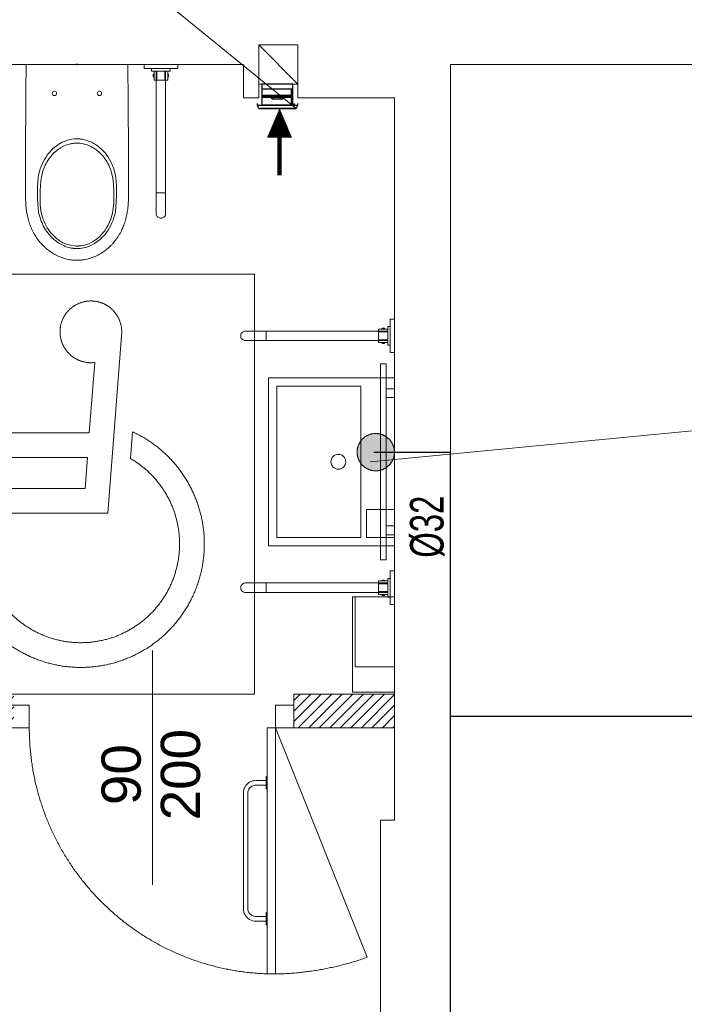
# Model space of a CAD drawing. Header units: millimetres. Extents: x -55054 to 44305, y -132338 to 49528.
# Tile 22 of 72: x 30963 to 33338, y -76502 to -72984. Entities that reach past the tile are written whole.
import ezdxf
from ezdxf import colors
from ezdxf.entities.mleader import LeaderData, LeaderLine
from ezdxf.enums import TextEntityAlignment as Align
from ezdxf.math import Vec2, Vec3

# ---------------------------------------------------------------- set-up
doc = ezdxf.new("R2010")
doc.units = ezdxf.units.MM
doc.header["$LTSCALE"] = 100
for name, pattern in [('HYDRANT', [3200, 3000, 0, -200]), ('Kosów OSP 27-03-2026_xref$0$DASHED', [0.75, 0.5, -0.25]), ('Kosów OSP 27-03-2026_xref$0$HIDDEN', [0.375, 0.25, -0.125]), ('SKROPLINY', [540, 317, -80, 63, -80])]:
    doc.linetypes.add(name, pattern=pattern)
for name, color, linetype, lineweight in [('.WK_WODA_OPIS', 7, 'Continuous', 13), ('.XREF', 251, 'Continuous', 5), ('FLUID-W.WC1.2', 7, 'Continuous', 30), ('GL-skropliny', 4, 'SKROPLINY', 20), ('IS Woda', 7, 'Continuous', 0), ('Kosów OSP 27-03-2026_xref$0$A-wentyl', 8, 'Continuous', 5), ('Kosów OSP 27-03-2026_xref$0$A_drzwi', 8, 'Continuous', 5), ('Kosów OSP 27-03-2026_xref$0$A_hatch', 8, 'Continuous', 5), ('Kosów OSP 27-03-2026_xref$0$A_meble', 8, 'Continuous', 5), ('Kosów OSP 27-03-2026_xref$0$A_meble kuchnia lazienka', 8, 'Continuous', 5), ('Kosów OSP 27-03-2026_xref$0$A_meble łazienka i kuchnia', 8, 'Continuous', 5), ('Kosów OSP 27-03-2026_xref$0$A_opis stolarki', 8, 'Continuous', 5), ('Kosów OSP 27-03-2026_xref$0$A_SC_MUROWANA_DZIAŁOWA', 8, 'Continuous', 5), ('Kosów OSP 27-03-2026_xref$0$a_sciany nowe', 8, 'Continuous', 5), ('Kosów OSP 27-03-2026_xref$0$Arbeitspunkt(DIN)', 8, 'Continuous', 5), ('Kosów OSP 27-03-2026_xref$0$GEB-BEZUG', 8, 'Continuous', 5), ('Kosów OSP 27-03-2026_xref$0$GEB-KONTUR-A', 8, 'Continuous', 5), ('Kosów OSP 27-03-2026_xref$0$opisy 1', 8, 'Continuous', 5)]:
    doc.layers.add(name, color=color, linetype=linetype, lineweight=lineweight)
doc.styles.add('Kosów OSP 27-03-2026_xref$0$dar-styl', font='arial.ttf')
doc.styles.add('Kosów OSP 27-03-2026_xref$0$Standard', font='arial.ttf')
doc.styles.add('KT', font='arial.ttf', dxfattribs={"height": 130})
doc.styles.add('WYMIARY', font='romans.shx', dxfattribs={"width": 0.7})

# ---------------------------------------------------------------- blocks, each defined once
blk = doc.blocks.new('_None')
blk = doc.blocks.new('Kosów OSP 27-03-2026_xref$0$uchwyt_wc')
at = {"layer": 'Kosów OSP 27-03-2026_xref$0$A_meble'}
for p, q in [((-6, 0), (6, 0)), ((-6, -1.5), (-6, 0)), ((6, 0), (6, -1.5)), ((6, -1.5), (-6, -1.5)), ((-3.337, -1.5), (3.337, -1.5)), ((-3.337, -2.417), (-3.337, -1.5)), ((3.337, -2.417), (-3.337, -2.417)), ((-2.433, -2.417), (-1.7, -2.417)), ((-2.433, -5.698), (-2.433, -2.417)), ((-1.7, -2.417), (-1.7, -5.698)), ((-1.4, -5.698), (-1.4, -2.417)), ((1.4, -5.698), (1.4, -2.417)), ((2.434, -2.417), (1.7, -2.417)), ((1.7, -2.417), (1.7, -5.698)), ((2.434, -5.698), (2.434, -2.417)), ((3.337, -1.5), (3.337, -2.417)), ((-2.737, -3.52), (-2.433, -3.52)), ((-2.737, -4.4), (-2.737, -3.52)), ((-2.433, -4.4), (-2.737, -4.4)), ((-2.433, -3.52), (-2.433, -4.4)), ((-1.7, -5.698), (-2.433, -5.698)), ((-1.7, -5.698), (1.7, -5.698)), ((1.7, -5.698), (2.434, -5.698)), ((2.737, -3.52), (2.434, -3.52)), ((2.434, -3.52), (2.434, -4.4)), ((2.434, -4.4), (2.737, -4.4)), ((2.737, -4.4), (2.737, -3.52))]:
    blk.add_line(p, q, dxfattribs=at)
at = {"layer": 'Kosów OSP 27-03-2026_xref$0$A_meble', "linetype": 'Kosów OSP 27-03-2026_xref$0$HIDDEN', "ltscale": 20}
for p, q in [((-1.7, -2.417), (-1.7, -45.9)), ((1.7, -2.417), (1.7, -45.9)), ((-1.7, -45.9), (1.7, -45.9)), ((-1.7, -45.9), (-1.7, -53.26703)), ((1.7, -45.9), (1.7, -53.267)), ((-1.67417, -53.5622), (-1.7, -53.267)), ((-1.59748, -53.84843), (-1.67417, -53.5622)), ((-1.47225, -54.11699), (-1.59748, -53.84843)), ((-1.30229, -54.35972), (-1.47225, -54.11699)), ((-1.09274, -54.56927), (-1.30229, -54.35972)), ((-0.85001, -54.73924), (-1.09274, -54.56927)), ((-0.58145, -54.86447), (-0.85001, -54.73924)), ((-0.29522, -54.94117), (-0.58145, -54.86447)), ((-0.00003, -54.967), (-0.29522, -54.94117)), ((0.29517, -54.94118), (-0.00003, -54.967)), ((0.58143, -54.86448), (0.29517, -54.94118)), ((0.84999, -54.73925), (0.58143, -54.86448)), ((1.09272, -54.56929), (0.84999, -54.73925)), ((1.30225, -54.35976), (1.09272, -54.56929)), ((1.47222, -54.11703), (1.30225, -54.35976)), ((1.59746, -53.84847), (1.47222, -54.11703)), ((1.67417, -53.56222), (1.59746, -53.84847)), ((1.69999, -53.267), (1.67417, -53.56222))]:
    blk.add_line(p, q, dxfattribs=at)
blk = doc.blocks.new('Kosów OSP 27-03-2026_xref$0$Einfügepunkt')
at = {"layer": 'Kosów OSP 27-03-2026_xref$0$GEB-BEZUG'}
for p, q in [((-0.7, -0.7), (0.7, 0.7)), ((-0.7, 0.7), (0.7, -0.7))]:
    blk.add_line(p, q, dxfattribs=at)
blk = doc.blocks.new('Kosów OSP 27-03-2026_xref$0$A$C38E57718')
at = {"layer": 'Kosów OSP 27-03-2026_xref$0$Arbeitspunkt(DIN)', "color": 0, "ltscale": 25}
for q in [(175, 530.4), (177.5, 532.9), (180, 530.4), (177.5, 527.9)]:
    blk.add_line((177.5, 530.4), q, dxfattribs=at)
at = {"layer": 'Kosów OSP 27-03-2026_xref$0$GEB-KONTUR-A', "color": 0, "ltscale": 25}
for q in [(2.5, 530.4), (352.5, 530.4)]:
    blk.add_line((177.5, 530.4), q, dxfattribs=at)
for centre in [(100, 430.4), (255, 430.4)]:
    blk.add_circle(centre, 7.5, dxfattribs=at)
for points, knots in [([(0, 125.5), (0, 139.8), (0, 148.1), (0, 154.8), (0, 157.9), (0, 160.7), (0, 163.6), (0.1, 169.9), (0.1, 176.3), (0.1, 182.6), (0.3, 266.4), (1.1, 446.6), (2.5, 530.4)], [136.635416, 136.635416, 136.635416, 136.635416, 150.143042, 150.143042, 150.143042, 156.42736, 156.42736, 156.42736, 170.243588, 170.243588, 170.243588, 352.757439, 352.757439, 352.757439, 352.757439]), ([(355, 125.5), (355, 145.7), (355, 158.9), (354.9, 172.4), (354.9, 178.4), (354.9, 184.4), (354.9, 191.2), (354.9, 193.5), (354.9, 195.9), (354.9, 198.4), (354.5, 399.5), (353.3, 481), (352.5, 530.4)], [-39.988679, -39.988679, -39.988679, -39.988679, -38.055534, -38.055534, -38.055534, -37.200606, -37.200606, -37.200606, -36.906879, -36.906879, -36.906879, -24.523519, -24.523519, -24.523519, -24.523519]), ([(177.5, 273.9), (174.9, 273.9), (173.3, 273.9), (170.9, 273.7), (170.2, 273.7), (169.4, 273.6), (168.6, 273.6), (156.5, 272.6), (144.6, 269.5), (133.3, 264.8), (124.7, 261.2), (116.5, 256.6), (108.9, 251.3), (95.8, 242), (84.2, 230.4), (74.8, 217.3), (61, 198.3), (51.4, 176.2), (46.2, 153.2), (39.9, 125.9), (39.6, 49.1), (45.2, 21.7), (48.7, 4.4), (54.5, -12.4), (62.7, -27.9), (66.8, -35.6), (71.5, -43), (76.8, -50), (81.2, -55.9), (86.2, -61.6), (91.3, -66.7), (101.4, -76.6), (112.4, -84.6), (124, -90.7), (132.8, -95.2), (141.8, -98.6), (150.8, -100.9), (155.2, -102), (159.7, -102.9), (164.2, -103.4), (165.4, -103.6), (166.7, -103.7), (168, -103.8), (168.8, -103.9), (169.6, -104), (170.4, -104), (171.2, -104.1), (171.8, -104.1), (172.5, -104.2), (173.9, -104.2), (175.2, -104.3), (177.5, -104.3)], [28.004394, 28.004394, 28.004394, 28.004394, 29.30293, 29.30293, 29.30293, 29.708106, 29.708106, 29.708106, 35.957168, 35.957168, 35.957168, 40.748496, 40.748496, 40.748496, 48.999006, 48.999006, 48.999006, 61.003951, 61.003951, 61.003951, 75.223725, 75.223725, 75.223725, 84.195471, 84.195471, 84.195471, 88.66493, 88.66493, 88.66493, 92.450229, 92.450229, 92.450229, 99.872486, 99.872486, 99.872486, 105.491598, 105.491598, 105.491598, 108.301154, 108.301154, 108.301154, 109.096432, 109.096432, 109.096432, 109.613684, 109.613684, 109.613684, 110.098037, 110.098037, 110.098037, 111.11071, 111.11071, 111.11071, 111.11071]), ([(177.5, -104.3), (192.7, -104.3), (207.9, -100.9), (222, -94.9), (233.3, -90.1), (243.9, -83.6), (253.5, -75.8), (260.6, -70.1), (267.1, -63.6), (273, -56.5), (289.5, -37), (301.1, -13.2), (307.6, 11.8), (314.2, 37.4), (315.5, 112.5), (311.6, 138.6), (308.7, 157.8), (303, 176.7), (294.3, 194.1), (288.8, 205.1), (282.1, 215.5), (274.3, 225), (267.5, 233.2), (259.9, 240.7), (251.6, 247.2), (247.3, 250.6), (242.8, 253.6), (238.2, 256.4), (233.8, 259.1), (229.3, 261.5), (224.7, 263.5), (216, 267.4), (207.1, 270.2), (198.3, 271.9), (196.5, 272.3), (194.7, 272.6), (192.9, 272.8), (191.1, 273.1), (189.3, 273.3), (187.7, 273.5), (183.2, 273.9), (179.7, 273.9), (177.5, 273.9)], [27.869313, 27.869313, 27.869313, 27.869313, 41.575299, 41.575299, 41.575299, 52.635245, 52.635245, 52.635245, 60.846531, 60.846531, 60.846531, 83.793908, 83.793908, 83.793908, 107.299488, 107.299488, 107.299488, 124.629767, 124.629767, 124.629767, 135.606929, 135.606929, 135.606929, 145.142378, 145.142378, 145.142378, 150.002975, 150.002975, 150.002975, 154.620799, 154.620799, 154.620799, 163.457755, 163.457755, 163.457755, 165.242625, 165.242625, 165.242625, 167.08043, 167.08043, 167.08043, 172.29471, 172.29471, 172.29471, 172.29471]), ([(177.5, -95.6), (174.7, -95.6), (173.5, -95.5), (171.7, -95.4), (170.8, -95.4), (169.8, -95.3), (168.8, -95.2), (156.7, -94.1), (144.4, -90.8), (132.3, -85.2), (121.3, -80.1), (110.7, -73), (100.9, -64.1), (96.4, -59.9), (92, -55.4), (87.9, -50.4), (81.6, -42.8), (76.1, -34.6), (71.4, -25.9), (61.1, -6.8), (54.6, 14.3), (52, 35.9), (49.2, 59.1), (50.9, 131), (57, 153.5), (61.4, 169.7), (68.1, 185.2), (77.1, 199.3), (83.1, 208.6), (90.1, 217.3), (98.1, 225), (107.9, 234.5), (119.1, 242.5), (131.5, 248.3), (138.8, 251.8), (146.5, 254.5), (154.4, 256.3), (158.3, 257.2), (162.3, 257.9), (166.3, 258.3), (167.7, 258.5), (169.1, 258.6), (170.5, 258.7), (171.4, 258.8), (172.2, 258.8), (172.9, 258.9), (174.4, 258.9), (175.7, 259), (177.5, 259)], [-103.361031, -103.361031, -103.361031, -103.361031, -102.153064, -102.153064, -102.153064, -101.528375, -101.528375, -101.528375, -93.878439, -93.878439, -93.878439, -86.883114, -86.883114, -86.883114, -83.612115, -83.612115, -83.612115, -78.557039, -78.557039, -78.557039, -67.467319, -67.467319, -67.467319, -55.592933, -55.592933, -55.592933, -47.056013, -47.056013, -47.056013, -41.373665, -41.373665, -41.373665, -34.377625, -34.377625, -34.377625, -30.214393, -30.214393, -30.214393, -28.132777, -28.132777, -28.132777, -27.409104, -27.409104, -27.409104, -26.969776, -26.969776, -26.969776, -26.051161, -26.051161, -26.051161, -26.051161]), ([(177.5, 259), (179.7, 259), (180.9, 258.9), (182.2, 258.9), (182.9, 258.8), (183.6, 258.8), (184.4, 258.7), (185.8, 258.6), (187.2, 258.5), (188.5, 258.4), (198, 257.3), (207.5, 254.9), (217, 251.2), (223.4, 248.6), (229.8, 245.4), (235.7, 241.6), (247.7, 234.2), (258.3, 224.7), (267.3, 213.8), (277.8, 201.2), (286, 186.8), (292.1, 171.5), (301.1, 148.6), (305.1, 123.7), (304.2, 50.8), (303.3, 28.7), (298.5, 6.8), (289.7, -13.4), (283.4, -27.9), (274.9, -41.6), (264.5, -53.5), (258.3, -60.5), (251.4, -66.9), (243.9, -72.5), (235.8, -78.5), (226.9, -83.6), (217.5, -87.5), (211, -90.1), (204.3, -92.2), (197.4, -93.6), (194, -94.2), (190.6, -94.8), (187.1, -95.1), (186, -95.2), (184.9, -95.3), (183.8, -95.4), (182.8, -95.4), (181.9, -95.5), (181.1, -95.5), (180, -95.6), (178.9, -95.6), (177.5, -95.6)], [-106.662909, -106.662909, -106.662909, -106.662909, -105.765178, -105.765178, -105.765178, -105.284451, -105.284451, -105.284451, -104.454433, -104.454433, -104.454433, -98.802572, -98.802572, -98.802572, -94.942827, -94.942827, -94.942827, -87.250993, -87.250993, -87.250993, -78.322759, -78.322759, -78.322759, -64.937868, -64.937868, -64.937868, -53.01013, -53.01013, -53.01013, -44.378776, -44.378776, -44.378776, -39.277967, -39.277967, -39.277967, -33.739841, -33.739841, -33.739841, -29.916854, -29.916854, -29.916854, -28.005361, -28.005361, -28.005361, -27.410755, -27.410755, -27.410755, -26.832864, -26.832864, -26.832864, -26.093867, -26.093867, -26.093867, -26.093867]), ([(0, 125.5), (0, 122.5), (0, 120.7), (0.1, 119), (0.1, 117.9), (0.1, 116.9), (0.1, 115.7), (0.1, 114.4), (0.2, 113.1), (0.2, 111.9), (0.5, 55), (1.1, 46.3), (2.1, 37.7), (2.8, 31.1), (3.8, 24.6), (4.9, 18.1), (6.1, 11.6), (7.5, 5.1), (9.2, -1.3), (10.9, -7.7), (12.8, -14), (15, -20.2), (17.2, -26.4), (19.6, -32.6), (22.4, -38.6), (25.2, -44.6), (28.2, -50.5), (31.6, -56.2), (34.9, -61.9), (38.5, -67.4), (42.5, -72.7), (46.4, -78.1), (50.6, -83.2), (55, -88.1), (59.5, -92.9), (64.2, -97.6), (69.2, -101.9), (74.1, -106.3), (79.3, -110.4), (84.8, -114.2), (90.2, -118), (95.8, -121.5), (101.6, -124.6), (107.4, -127.8), (113.4, -130.6), (119.5, -133.1), (125.7, -135.5), (131.9, -137.6), (138.3, -139.4), (144.7, -141.1), (151.2, -142.4), (157.7, -143.3), (161, -143.7), (164.2, -144.1), (167.4, -144.3), (169, -144.4), (170.7, -144.5), (172.3, -144.6), (172.9, -144.6), (173.6, -144.6), (174.2, -144.6), (175, -144.6), (175.8, -144.6), (177.5, -144.6)], [-332.189937, -332.189937, -332.189937, -332.189937, -329.218237, -329.218237, -329.218237, -327.146226, -327.146226, -327.146226, -325.016181, -325.016181, -325.016181, -310.461173, -310.461173, -310.461173, -299.344875, -299.344875, -299.344875, -288.179961, -288.179961, -288.179961, -276.990983, -276.990983, -276.990983, -265.824355, -265.824355, -265.824355, -254.649596, -254.649596, -254.649596, -243.397422, -243.397422, -243.397422, -232.139051, -232.139051, -232.139051, -220.947153, -220.947153, -220.947153, -209.75001, -209.75001, -209.75001, -198.530298, -198.530298, -198.530298, -187.308564, -187.308564, -187.308564, -176.091701, -176.091701, -176.091701, -164.862462, -164.862462, -164.862462, -159.345705, -159.345705, -159.345705, -156.587327, -156.587327, -156.587327, -155.463134, -155.463134, -155.463134, -153.828948, -153.828948, -153.828948, -153.828948]), ([(177.5, -144.6), (181, -144.6), (183.1, -144.6), (185.5, -144.4), (186.4, -144.4), (187.4, -144.3), (188.5, -144.2), (189.7, -144.1), (190.8, -144), (191.9, -143.9), (193.7, -143.7), (195.5, -143.5), (197.3, -143.3), (203.8, -142.4), (210.3, -141.1), (216.7, -139.4), (223.1, -137.6), (229.3, -135.5), (235.5, -133.1), (241.5, -130.6), (247.5, -127.8), (253.4, -124.6), (259.1, -121.5), (264.7, -118), (270.2, -114.2), (275.6, -110.4), (280.8, -106.4), (285.8, -101.9), (288.3, -99.8), (290.7, -97.5), (293.1, -95.2), (295.2, -93.1), (297.3, -91), (299.4, -88.7), (299.6, -88.5), (299.8, -88.3), (300, -88.1), (304.1, -83.6), (308.3, -78.5), (312.5, -72.7), (316.2, -67.7), (319.9, -62.2), (323.4, -56.2), (326.6, -50.8), (329.7, -44.9), (332.6, -38.6), (334.8, -33.9), (336.8, -28.8), (338.7, -23.9), (339.2, -22.7), (339.6, -21.4), (340, -20.2), (342.3, -13.9), (344.2, -7.6), (345.8, -1.3), (347.5, 5.2), (348.9, 11.7), (350.1, 18.1), (351.3, 24.7), (352.2, 31.3), (352.9, 37.7), (353.7, 44.9), (354.2, 52), (354.6, 58.8), (354.7, 60.5), (354.7, 62.2), (354.8, 111.9), (354.9, 116.4), (355, 120.1), (355, 125.5)], [-249.468063, -249.468063, -249.468063, -249.468063, -247.389424, -247.389424, -247.389424, -246.552522, -246.552522, -246.552522, -245.702741, -245.702741, -245.702741, -244.35302, -244.35302, -244.35302, -239.388605, -239.388605, -239.388605, -234.427585, -234.427585, -234.427585, -229.540403, -229.540403, -229.540403, -224.79559, -224.79559, -224.79559, -220.188204, -220.188204, -220.188204, -217.927696, -217.927696, -217.927696, -215.977622, -215.977622, -215.977622, -215.800489, -215.800489, -215.800489, -212.034758, -212.034758, -212.034758, -208.731053, -208.731053, -208.731053, -205.760278, -205.760278, -205.760278, -203.531859, -203.531859, -203.531859, -202.989756, -202.989756, -202.989756, -200.163456, -200.163456, -200.163456, -197.251602, -197.251602, -197.251602, -194.233435, -194.233435, -194.233435, -190.848719, -190.848719, -190.848719, -190.015237, -190.015237, -190.015237, -187.464004, -187.464004, -187.464004, -187.464004])]:
    blk.add_open_spline(points, degree=3, knots=knots, dxfattribs=at)
at = {"color": 0, "ltscale": 25}
blk.add_blockref('Kosów OSP 27-03-2026_xref$0$Einfügepunkt', (177.5, 530.4), dxfattribs=at)
blk = doc.blocks.new('Kosów OSP 27-03-2026_xref$0$mw_niepelnosprawni_symbol_001')
at = {"color": 0, "linetype": 'Kosów OSP 27-03-2026_xref$0$DASHED', "lineweight": 0, "ltscale": 25}
for p, q in [((-75, 75), (-75, -75)), ((75, 75), (-75, 75)), ((75, -75), (75, 75)), ((-22.61, -10.31), (-27.54, 54.43)), ((-15.94, 18.36), (-17.86, 43.48)), ((-30.71, 9.14), (-31.43, 18.7)), ((15.76, 18.36), (-15.94, 18.36)), ((15.76, 18.36), (15.76, 9.54)), ((15.76, 9.54), (-15.27, 9.54)), ((-14.43, -1.49), (-15.27, 9.54)), ((24.24, -1.49), (-14.43, -1.49)), ((41.38, -41.96), (24.24, -1.49)), ((18.4, -10.31), (-22.61, -10.31)), ((36.68, -53.49), (18.4, -10.31)), ((25.58, -42.9), (20.83, -31.68)), ((53.59, -36.86), (41.38, -41.96)), ((57.03, -44.98), (53.59, -36.86)), ((57.03, -44.98), (36.68, -53.49)), ((-75, -75), (75, -75))]:
    blk.add_line(p, q, dxfattribs=at)
for centre, radius, start, end in [((-16.51, 54.43), 11.03, 262.9906, 180), ((-12.92, -21.34), 44.12, 114.819, 330.7514), ((-12.92, -21.34), 35.29, 120.2681, 342.9591)]:
    blk.add_arc(centre, radius, start, end, dxfattribs=at)
blk = doc.blocks.new('*U192')
at = {"color": 0}
for p, q in [((0, -91.5), (-88, -91.5)), ((-88, -94.5), (-88, -91.5)), ((0, -94.5), (-88, -94.5)), ((0, -91.5), (0, -94.5))]:
    blk.add_line(p, q, dxfattribs=at)
for points in [[(8, -6.5), (8, 0), (0, 0), (0, -6.5)], [(8, -101), (8, -94.5), (0, -94.5), (0, -101)]]:
    blk.add_lwpolyline(points, close=True, dxfattribs=at)
at = {"color": 0, "linetype": 'Kosów OSP 27-03-2026_xref$0$DASHED', "ltscale": 15}
blk.add_arc((0, -94.5), 88, 90, 178.0464, dxfattribs=at)
at = {"layer": 'Kosów OSP 27-03-2026_xref$0$A_opis stolarki'}
blk.add_line((-56.09, -50.5), (27.54, -50.5), dxfattribs=at)
at = {"layer": 'Kosów OSP 27-03-2026_xref$0$A_opis stolarki', "ltscale": 0.5, "style": 'Kosów OSP 27-03-2026_xref$0$dar-styl', "text_generation_flag": 2}
blk.add_attdef('ODPORNOŚĆ_OGNIOWA', text='', height=15, rotation=270, dxfattribs=at).set_placement((52.16, -50.5), align=Align.TOP_CENTER)
at = {"layer": 'Kosów OSP 27-03-2026_xref$0$A_opis stolarki', "ltscale": 0.5, "style": 'Kosów OSP 27-03-2026_xref$0$dar-styl'}
blk.add_attdef('SYMBOL_DRZWI1', text='', height=14, dxfattribs=at).set_placement((-16.77, -50.5), align=Align.BOTTOM_CENTER)
blk.add_attdef('SYMBOL_DRZWI2', text='', height=14, dxfattribs=at).set_placement((-16.77, -53.5), align=Align.TOP_CENTER)
blk = doc.blocks.new('Kosów OSP 27-03-2026_xref$0$A$C69D56E1C')
at = {"layer": 'Kosów OSP 27-03-2026_xref$0$A_hatch'}
h = blk.add_hatch(dxfattribs=at)
h.set_pattern_fill('COMMON_BRICK', color=256)
h.set_pattern_definition([(45, (105094.091, 4849.73), (-1.88090404, 1.88090404), [])])
h.paths.add_polyline_path([(-1643.27, -880.46), (-1643.27, -868.46), (-1553.27, -868.46), (-1553.27, -793.46), (-1361.27, -793.46), (-1361.27, -805.46), (-1541.27, -805.46), (-1541.27, -880.46)])
h.paths.add_polyline_path([(-1410.27, -132.46), (-1410.27, -369.46), (-1361.27, -369.46), (-1361.27, -432.46), (-1349.27, -432.46), (-1349.27, -369.46), (-1334.27, -369.46), (-1334.27, -357.46), (-1398.27, -357.46), (-1398.27, -235.46), (-1398.27, -132.46)])
h.paths.add_polyline_path([(-1478.27, -107.46), (-1478.27, -132.46), (-1388.27, -132.46), (-1388.27, -107.46)])
h.paths.add_polyline_path([(-1234.27, -369.46), (-1234.27, -357.46), (-1198.27, -357.46), (-1198.27, -369.46)])
at = {"layer": 'Kosów OSP 27-03-2026_xref$0$A-wentyl'}
for points in [[(-1246.76, -139.54), (-1246.76, -144.46)], [(-1232.76, -139.54), (-1232.76, -144.46)]]:
    blk.add_lwpolyline(points, dxfattribs=at)
blk.add_lwpolyline([(-1239.34, -155.15, 6, 0, 0), (-1239.34, -148.15, 0, 0, 0)], format="xyseb", dxfattribs=at)
at = {"layer": 'Kosów OSP 27-03-2026_xref$0$A-wentyl', "const_width": 1}
blk.add_lwpolyline([(-1239.34, -164.05), (-1239.34, -155.15)], dxfattribs=at)
at = {"layer": 'Kosów OSP 27-03-2026_xref$0$A_drzwi', "linetype": 'Kosów OSP 27-03-2026_xref$0$DASHED', "ltscale": 15}
blk.add_lwpolyline([(-1240.77, -369.46), (-1208.03, -451.5, -0.081086), (-1240.77, -457.46, 1.192591)], format="xyb", dxfattribs=at)
at = {"layer": 'Kosów OSP 27-03-2026_xref$0$A_meble łazienka i kuchnia'}
for p, q in [((-1243.77, -386.73), (-1243.77, -391.59)), ((-1244.17, -391.1), (-1244.13, -391.08)), ((-1243.77, -391.59), (-1243.77, -435.33)), ((-1243.77, -435.33), (-1243.77, -440.19))]:
    blk.add_line(p, q, dxfattribs=at)
for points in [[(-1201.27, -239.46), (-1203.27, -239.46), (-1203.27, -309.46), (-1201.27, -309.46)], [(-1243.27, -244.46), (-1243.27, -304.46), (-1198.27, -304.46), (-1198.27, -244.46)], [(-1240.27, -247.46), (-1240.27, -301.46), (-1210.27, -301.46), (-1210.27, -247.46)], [(-1201.27, -248.37), (-1198.27, -248.37), (-1198.27, -251.54), (-1201.27, -251.54)], [(-1208.27, -301.46), (-1198.27, -301.46), (-1198.27, -291.46), (-1208.27, -291.46)], [(-1201.27, -300.55), (-1198.27, -300.55), (-1198.27, -297.38), (-1201.27, -297.38)], [(-1213.27, -322.71), (-1213.27, -356.71), (-1198.27, -356.71), (-1198.27, -322.71)], [(-1212.27, -322.71), (-1212.27, -347.71), (-1198.27, -347.71), (-1198.27, -322.71)]]:
    blk.add_lwpolyline(points, close=True, dxfattribs=at)
for points in [[(-1243.77, -391.59), (-1244.17, -391.35), (-1244.17, -391.1), (-1244.17, -389.97), (-1244.17, -388.35), (-1244.17, -386.97), (-1243.77, -386.73)], [(-1244.17, -388.35), (-1247.84, -388.35), (-1248.4, -388.39), (-1248.97, -388.5), (-1249.52, -388.69), (-1250.05, -388.94), (-1250.53, -389.27), (-1250.97, -389.65), (-1251.35, -390.09), (-1251.68, -390.58), (-1251.93, -391.1), (-1252.12, -391.65), (-1252.24, -392.22), (-1252.27, -392.78), (-1252.27, -434.14), (-1252.24, -434.7), (-1252.12, -435.27), (-1251.93, -435.82), (-1251.68, -436.34), (-1251.35, -436.83), (-1250.97, -437.27), (-1250.53, -437.65), (-1250.05, -437.97), (-1249.52, -438.23), (-1248.97, -438.42), (-1248.4, -438.53), (-1247.84, -438.57), (-1244.17, -438.57)], [(-1244.17, -389.97), (-1247.79, -389.97), (-1248.19, -390), (-1248.55, -390.07), (-1248.9, -390.19), (-1249.23, -390.35), (-1249.54, -390.56), (-1249.82, -390.8), (-1250.06, -391.08), (-1250.27, -391.39), (-1250.43, -391.72), (-1250.55, -392.07), (-1250.63, -392.43), (-1250.65, -392.83), (-1250.65, -434.09), (-1250.63, -434.48), (-1250.55, -434.85), (-1250.43, -435.2), (-1250.27, -435.53), (-1250.06, -435.84), (-1249.82, -436.12), (-1249.54, -436.36), (-1249.23, -436.57), (-1248.9, -436.73), (-1248.55, -436.85), (-1248.19, -436.92), (-1247.79, -436.95), (-1244.17, -436.95)], [(-1243.77, -435.33), (-1244.17, -435.57), (-1244.17, -436.95), (-1244.17, -438.57), (-1244.17, -439.95), (-1243.77, -440.19)]]:
    blk.add_lwpolyline(points, dxfattribs=at)
blk.add_circle((-1218.32, -274.46), 2.65, dxfattribs=at)
at = {"layer": 'Kosów OSP 27-03-2026_xref$0$A_SC_MUROWANA_DZIAŁOWA'}
for p, q in [((-1246.76, -125.54), (-1246.76, -139.54)), ((-1232.76, -125.54), (-1246.76, -125.54)), ((-1246.76, -125.54), (-1232.76, -139.54)), ((-1232.76, -139.54), (-1232.76, -125.54)), ((-1252.27, -132.46), (-1361.27, -132.46)), ((-1246.76, -139.54), (-1232.76, -139.54)), ((-1246.76, -144.46), (-1252.27, -144.46)), ((-1198.27, -144.46), (-1232.76, -144.46)), ((-1203.27, -402.46), (-1198.27, -402.46))]:
    blk.add_line(p, q, dxfattribs=at)
for points in [[(-1252.27, -144.46), (-1252.27, -132.46)], [(-1178.27, -556.46), (-1178.27, -132.46), (-722.27, -132.46)], [(-1198.27, -402.46), (-1198.27, -144.46)], [(-1203.27, -556.46), (-1203.27, -402.46)]]:
    blk.add_lwpolyline(points, dxfattribs=at)
at = {"layer": 'Kosów OSP 27-03-2026_xref$0$a_sciany nowe'}
for p, q in [((-1234.27, -369.46), (-1234.27, -357.46)), ((-1198.27, -369.46), (-1198.27, -357.46))]:
    blk.add_line(p, q, dxfattribs=at)
for points in [[(-1234.27, -357.46), (-1198.27, -357.46)], [(-1234.27, -369.46), (-1198.27, -369.46)]]:
    blk.add_lwpolyline(points, dxfattribs=at)
at = {"layer": 'Kosów OSP 27-03-2026_xref$0$A_drzwi', "rotation": 90.0000000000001}
blk.add_blockref('*U192', (-1335.27, -369.46), dxfattribs=at).add_auto_attribs({'SYMBOL_DRZWI1': '90', 'SYMBOL_DRZWI2': '200'})
at = {"layer": 'Kosów OSP 27-03-2026_xref$0$A_hatch', "ltscale": 12, "xscale": -1}
blk.add_blockref('Kosów OSP 27-03-2026_xref$0$mw_niepelnosprawni_symbol_001', (-1323.27, -282.46), dxfattribs=at)
at = {"layer": 'Kosów OSP 27-03-2026_xref$0$A_meble łazienka i kuchnia', "xscale": 0.1036988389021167, "yscale": 0.1036988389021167, "zscale": 0.1036988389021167, "rotation": 360}
blk.add_blockref('Kosów OSP 27-03-2026_xref$0$A$C38E57718', (-1330.14, -187.46), dxfattribs=at)
at = {"layer": 'Kosów OSP 27-03-2026_xref$0$A_meble łazienka i kuchnia', "xscale": -1}
for p, rotation in [((-1281.74, -132.46), 359.9999999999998), ((-1198.27, -229.46), 269.9999999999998)]:
    blk.add_blockref('Kosów OSP 27-03-2026_xref$0$uchwyt_wc', p, dxfattribs=dict(at, rotation=rotation))
at = {"layer": 'Kosów OSP 27-03-2026_xref$0$A_meble łazienka i kuchnia', "rotation": 270.0000000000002}
blk.add_blockref('Kosów OSP 27-03-2026_xref$0$uchwyt_wc', (-1198.27, -319.46), dxfattribs=at)
at = {"layer": 'Kosów OSP 27-03-2026_xref$0$opisy 1', "insert": (-1489.72, -346.06), "char_height": 12, "width": 108.1563, "attachment_point": 7, "rotation": 0, "style": 'Kosów OSP 27-03-2026_xref$0$Standard'}
blk.add_mtext('\\pi28.77111;{\\W0.60000x;\\T0.95000;LODÓWKA}', dxfattribs=at)
blk = doc.blocks.new('Kosów OSP 27-03-2026_xref')
at = {"layer": 'Kosów OSP 27-03-2026_xref$0$A_meble kuchnia lazienka'}
blk.add_blockref('Kosów OSP 27-03-2026_xref$0$A$C69D56E1C', (6868.75, -3360.99), dxfattribs=at)

msp = doc.modelspace()

# ---------------------------------------------------------------- hatches: boundary and pattern name
at = {"layer": 'GL-skropliny', "ltscale": 0.02}
msp.add_hatch(color=256, dxfattribs=at).paths.add_polyline_path([(32235.5, -74596, 1), (32235.5, -74462.5, 1)])

# ---------------------------------------------------------------- linework, layer by layer
at = {"layer": 'FLUID-W.WC1.2', "color": 30, "linetype": 'Continuous', "elevation": -141.5}
for points in [[(31829.8, -73231.8), (31829.8, -73214.4)], [(31939.5, -73214.4), (31829.8, -73214.4)], [(31829.8, -73237.5), (31829.8, -73231.8)], [(31829.8, -73231.8), (31829.8, -73231.8)], [(31887.5, -73231.8), (31829.8, -73231.8)], [(31829.8, -73231.8), (31829.8, -73231.8)], [(31829.8, -73243.3), (31829.8, -73237.5)], [(31829.8, -73243.3), (31829.8, -73237.5)], [(31829.8, -73243.3), (31829.8, -73237.5)], [(31829.8, -73243.3), (31829.8, -73237.5)], [(31829.8, -73243.3), (31829.8, -73237.5)], [(31829.8, -73243.3), (31829.8, -73237.5)], [(31829.8, -73243.3), (31829.8, -73237.5)], [(31887.5, -73231.8), (31887.5, -73231.8)], [(31887.5, -73231.8), (31887.5, -73231.8)], [(31887.5, -73231.8), (31887.5, -73231.8)], [(31933.8, -73231.8), (31887.5, -73231.8)], [(31939.5, -73231.8), (31933.8, -73231.8)], [(31933.8, -73254.9), (31933.8, -73231.8)], [(31933.8, -73231.8), (31933.8, -73254.9)], [(31933.8, -73231.8), (31933.8, -73231.8)], [(31939.5, -73231.8), (31939.5, -73214.4)], [(31939.5, -73231.8), (31939.5, -73231.8)], [(31939.5, -73237.5), (31939.5, -73231.8)], [(31939.5, -73231.8), (31939.5, -73231.8)], [(31939.5, -73243.3), (31939.5, -73237.5)], [(31939.5, -73243.3), (31939.5, -73237.5)], [(31939.5, -73243.3), (31939.5, -73237.5)], [(31939.5, -73243.3), (31939.5, -73237.5)], [(31939.5, -73243.3), (31939.5, -73237.5)], [(31829.8, -73243.3), (31829.8, -73243.3)], [(31829.8, -73243.3), (31829.8, -73243.3)], [(31829.8, -73254.9), (31829.8, -73243.3)], [(31829.8, -73243.3), (31829.8, -73243.3)], [(31829.8, -73243.3), (31829.8, -73243.3)], [(31829.8, -73243.3), (31829.8, -73243.3)], [(31829.8, -73243.3), (31829.8, -73243.3)], [(31829.8, -73243.3), (31829.8, -73243.3)], [(31829.8, -73243.3), (31829.8, -73243.3)], [(31829.8, -73243.3), (31829.8, -73243.3)], [(31829.8, -73254.9), (31829.8, -73249.1)], [(31829.8, -73254.9), (31829.8, -73249.1)], [(31933.8, -73254.9), (31829.8, -73254.9)], [(31829.8, -73260.6), (31829.8, -73254.9)], [(31829.8, -73260.6), (31829.8, -73254.9)], [(31933.8, -73254.9), (31829.8, -73254.9)], [(31829.8, -73254.9), (31933.8, -73254.9)], [(31829.8, -73260.6), (31829.8, -73254.9)], [(31933.8, -73260.6), (31829.8, -73260.6)], [(31829.8, -73289.5), (31829.8, -73260.6)], [(31933.8, -73260.6), (31829.8, -73260.6)], [(31829.8, -73260.6), (31933.8, -73260.6)], [(31864.4, -73266.4), (31864.4, -73260.6)], [(31864.4, -73266.4), (31870.2, -73260.6)], [(31864.4, -73266.4), (31864.4, -73260.6)], [(31864.4, -73260.6), (31870.2, -73260.6)], [(31864.4, -73260.6), (31904.9, -73260.6)], [(31864.4, -73260.6), (31864.4, -73260.6)], [(31864.4, -73266.4), (31864.4, -73260.6)], [(31864.4, -73260.6), (31864.4, -73260.6)], [(31864.4, -73260.6), (31904.9, -73260.6)], [(31864.4, -73266.4), (31864.4, -73260.6)], [(31864.4, -73266.4), (31864.4, -73260.6)], [(31864.4, -73266.4), (31904.9, -73266.4)], [(31864.4, -73266.4), (31870.2, -73266.4)], [(31864.4, -73266.4), (31870.2, -73266.4)], [(31864.4, -73266.4), (31870.2, -73266.4)], [(31864.4, -73266.4), (31904.9, -73266.4)], [(31864.4, -73266.4), (31904.9, -73266.4)], [(31870.2, -73266.4), (31870.2, -73260.6)], [(31870.2, -73266.4), (31870.2, -73260.6)], [(31870.2, -73266.4), (31870.2, -73260.6)], [(31870.2, -73266.4), (31893.3, -73266.4), (31899.1, -73260.6), (31904.9, -73260.6)], [(31904.9, -73260.6), (31904.9, -73260.6)], [(31904.9, -73266.4), (31904.9, -73260.6)], [(31904.9, -73266.4), (31904.9, -73260.6)], [(31904.9, -73266.4), (31904.9, -73260.6)], [(31904.9, -73266.4), (31904.9, -73260.6)], [(31904.9, -73266.4), (31904.9, -73260.6)], [(31904.9, -73266.4), (31904.9, -73260.6)], [(31904.9, -73266.4), (31904.9, -73260.6)], [(31904.9, -73266.4), (31904.9, -73260.6)], [(31904.9, -73266.4), (31904.9, -73260.6)], [(31904.9, -73266.4), (31904.9, -73260.6)], [(31904.9, -73260.6), (31904.9, -73260.6)], [(31904.9, -73260.6), (31904.9, -73260.6)], [(31904.9, -73266.4), (31904.9, -73260.6)], [(31904.9, -73266.4), (31904.9, -73260.6)], [(31904.9, -73266.4), (31904.9, -73260.6)], [(31904.9, -73260.6), (31904.9, -73260.6)], [(31904.9, -73266.4), (31904.9, -73260.6)], [(31904.9, -73266.4), (31904.9, -73260.6)], [(31933.8, -73254.9), (31933.8, -73249.1)], [(31933.8, -73254.9), (31933.8, -73249.1)], [(31939.5, -73254.9), (31933.8, -73254.9)], [(31933.8, -73254.9), (31933.8, -73254.9)], [(31933.8, -73260.6), (31933.8, -73254.9)], [(31933.8, -73260.6), (31933.8, -73254.9)], [(31933.8, -73254.9), (31933.8, -73254.9)], [(31933.8, -73260.6), (31933.8, -73254.9)], [(31933.8, -73260.6), (31933.8, -73254.9)], [(31939.5, -73254.9), (31933.8, -73254.9)], [(31933.8, -73254.9), (31939.5, -73254.9)], [(31939.5, -73260.6), (31933.8, -73260.6)], [(31933.8, -73260.6), (31933.8, -73260.6)], [(31933.8, -73289.5), (31933.8, -73260.6)], [(31933.8, -73260.6), (31933.8, -73289.5)], [(31933.8, -73260.6), (31933.8, -73260.6)], [(31939.5, -73260.6), (31933.8, -73260.6)], [(31933.8, -73260.6), (31939.5, -73260.6)], [(31939.5, -73243.3), (31939.5, -73243.3)], [(31939.5, -73243.3), (31939.5, -73243.3)], [(31939.5, -73254.9), (31939.5, -73243.3)], [(31939.5, -73254.9), (31939.5, -73249.1)], [(31939.5, -73254.9), (31939.5, -73249.1)], [(31939.5, -73260.6), (31939.5, -73254.9)], [(31939.5, -73260.6), (31939.5, -73254.9)], [(31939.5, -73260.6), (31939.5, -73254.9)], [(31939.5, -73289.5), (31939.5, -73260.6)], [(31812.4, -73289.5), (31812.4, -73283.8)], [(31812.4, -73289.5), (31812.4, -73283.8)], [(31812.4, -73289.5), (31956.9, -73289.5)], [(31812.4, -73289.5), (31956.9, -73289.5)], [(31818.2, -73301.1), (31812.4, -73289.5)], [(31812.4, -73289.5), (31812.4, -73289.5)], [(31812.4, -73289.5), (31956.9, -73289.5)], [(31812.4, -73289.5), (31812.4, -73289.5)], [(31812.4, -73289.5), (31956.9, -73289.5)], [(31812.4, -73289.5), (31956.9, -73289.5)], [(31812.4, -73289.5), (31956.9, -73289.5)], [(31812.4, -73289.5), (31956.9, -73289.5)], [(31812.4, -73289.5), (31812.4, -73289.5)], [(31818.2, -73301.1), (31951.1, -73301.1)], [(31818.2, -73301.1), (31824, -73301.1)], [(31824, -73289.5), (31829.8, -73289.5)], [(31945.3, -73301.1), (31824, -73301.1)], [(31829.8, -73289.5), (31829.8, -73283.8)], [(31829.8, -73289.5), (31829.8, -73283.8)], [(31933.8, -73289.5), (31829.8, -73289.5)], [(31933.8, -73289.5), (31829.8, -73289.5)], [(31829.8, -73289.5), (31829.8, -73289.5)], [(31933.8, -73289.5), (31829.8, -73289.5)], [(31829.8, -73289.5), (31933.8, -73289.5)], [(31933.8, -73289.5), (31933.8, -73283.8)], [(31933.8, -73289.5), (31933.8, -73283.8)], [(31933.8, -73289.5), (31933.8, -73283.8)], [(31933.8, -73289.5), (31933.8, -73283.8)], [(31933.8, -73289.5), (31933.8, -73283.8)], [(31933.8, -73289.5), (31933.8, -73283.8)], [(31933.8, -73289.5), (31933.8, -73283.8)], [(31945.3, -73289.5), (31933.8, -73289.5)], [(31945.3, -73289.5), (31933.8, -73289.5)], [(31939.5, -73289.5), (31933.8, -73289.5)], [(31933.8, -73289.5), (31939.5, -73289.5)], [(31939.5, -73289.5), (31939.5, -73283.8)], [(31939.5, -73289.5), (31945.3, -73289.5)], [(31945.3, -73289.5), (31945.3, -73283.8)], [(31945.3, -73289.5), (31945.3, -73283.8)], [(31951.1, -73301.1), (31956.9, -73289.5)], [(31956.9, -73289.5), (31956.9, -73283.8)], [(31956.9, -73289.5), (31956.9, -73283.8)], [(31956.9, -73289.5), (31956.9, -73289.5)], [(31956.9, -73289.5), (31956.9, -73289.5)], [(31956.9, -73289.5), (31956.9, -73289.5)]]:
    msp.add_lwpolyline(points, dxfattribs=at)
at = {"layer": 'FLUID-W.WC1.2', "color": 30, "linetype": 'Continuous', "const_width": 15, "elevation": -141.5}
msp.add_lwpolyline([(31891.7, -73539.7), (31891.7, -73406.1)], dxfattribs=at)
at = {"layer": 'GL-skropliny', "ltscale": 0.02}
msp.add_circle((32235.5, -74529.2, -141.5), 66.7, dxfattribs=at)
at = {"layer": 'IS Woda', "color": 4, "linetype": 'HYDRANT', "lineweight": 30, "ltscale": 0.05}
msp.add_line((34446.8, -75473.4, -141.5), (32502.4, -75473.4, -141.5), dxfattribs=at)

# ---------------------------------------------------------------- block references
at = {"layer": '.XREF', "xscale": 10, "yscale": 10, "zscale": 10}
msp.add_blockref('Kosów OSP 27-03-2026_xref', (-24402.4, -38209.1, -141.5), dxfattribs=at)

# ---------------------------------------------------------------- texts
at = {"layer": 'GL-skropliny', "linetype": 'ByBlock', "style": 'KT', "width": 0.7}
msp.add_text('Ø32', height=120, rotation=90, dxfattribs=at).set_placement((32477.6, -74906.4, -141.5))

# ---------------------------------------------------------------- next in the draw order: leaders
at = {"layer": '.WK_WODA_OPIS'}
ml = msp.add_multileader_mtext('Standard', dxfattribs=at)
ml.set_content('\\W0.5;Wentylator ścienny + timer\\PUruchamiany włącznikiem światła', color=256, style='WYMIARY')
ml.set_leader_properties(linetype='ByLayer', lineweight=-1)
ml.set_arrow_properties(name='NONE')
ml.build(insert=Vec2(0, 0))
ml.multileader.update_dxf_attribs({"text_left_attachment_type": 6, "text_right_attachment_type": 6, "dogleg_length": 86.4, "arrow_head_size": 40})
ctx = ml.context
ctx.base_point, ctx.char_height, ctx.arrow_head_size, ctx.landing_gap_size, ctx.plane_origin = Vec3(28420.7, -71748, 524.5), 120, 40, 10, Vec3(-52138103.6, -7083170.4, 524.5)
ctx.left_attachment, ctx.right_attachment = 6, 6
notes = []
notes.append((ctx, [(0, (1, 1, 0), (30044.2, -71748, 524.5), (-1, 0), 86.4, [(0, [(31951.1, -73301.1, 524.5)], 0, [])])]))
ctx.mtext.insert, ctx.mtext.line_spacing_style = Vec3(28430.7, -71588, 524.5), 2
ctx.mtext.has_bg_fill, ctx.mtext.bg_color, ctx.mtext.bg_scale_factor, ctx.mtext.bg_transparency, ctx.mtext.use_window_bg_color = 1, -1027028792, 1.5, 0, 1
ml = msp.add_multileader_mtext('Standard', dxfattribs=at)
ml.set_content('\\A1;Skropliny wpiąć do kanalizacji sanitarnej poprzez zasyfonowanie ', color=256, style='WYMIARY')
ml.set_leader_properties(lineweight=-1)
ml.set_arrow_properties(name='NONE')
ml.build(insert=Vec2(0, 0))
ml.multileader.update_dxf_attribs({"text_left_attachment_type": 6, "text_right_attachment_type": 6, "dogleg_length": 86.4, "arrow_head_size": 40})
ctx = ml.context
ctx.base_point, ctx.char_height, ctx.arrow_head_size, ctx.landing_gap_size, ctx.plane_origin = Vec3(37720.4, -74045.1, -141.5), 120, 40, 10, Vec3(62567.4, -85285, -141.5)
ctx.left_attachment, ctx.right_attachment = 6, 6
notes.append((ctx, [(0, (1, 1, 0), (37634, -74045.1, -141.5), (1, 0), 86.4, [(0, [(32215.4, -74563.6, -141.5)], 0, [])])]))
ctx.mtext.insert, ctx.mtext.width, ctx.mtext.line_spacing_style, ctx.mtext.flow_direction = Vec3(37730.4, -73885.1, -141.5), 2179.743, 2, 5
ctx.mtext.has_bg_fill, ctx.mtext.bg_color, ctx.mtext.bg_scale_factor, ctx.mtext.bg_transparency, ctx.mtext.use_window_bg_color = 1, -1027028792, 1.5, 0, 1
for ctx, leaders in notes:
    for number, flags, end, landing, length, lines in leaders:
        leader = LeaderData()
        leader.index, (leader.has_last_leader_line, leader.has_dogleg_vector, leader.attachment_direction) = number, flags
        leader.last_leader_point, leader.dogleg_vector, leader.dogleg_length = Vec3(end), Vec3(landing), length
        for number, points, colour, breaks in lines:
            line = LeaderLine()
            line.index, line.vertices, line.color, line.breaks = number, Vec3.list(points), colors.encode_raw_color(colour), breaks
            leader.lines.append(line)
        ctx.leaders.append(leader)

# ---------------------------------------------------------------- next in the draw order: linework, layer by layer
at = {"layer": 'FLUID-W.WC1.2', "color": 30, "linetype": 'Continuous', "elevation": -141.5}
msp.add_lwpolyline([(31891.7, -73406.1, 90, 0, 0), (31891.7, -73301.1, 0, 0, 0)], format="xyseb", dxfattribs=at)
at = {"layer": 'IS Woda', "color": 4, "linetype": 'HYDRANT', "lineweight": 30, "ltscale": 0.05, "elevation": -141.5}
msp.add_lwpolyline([(34445.8, -80248.5), (32502.4, -80248.5), (32502.4, -74530), (32228.1, -74530)], dxfattribs=at)

doc.saveas('drawing.dxf')
